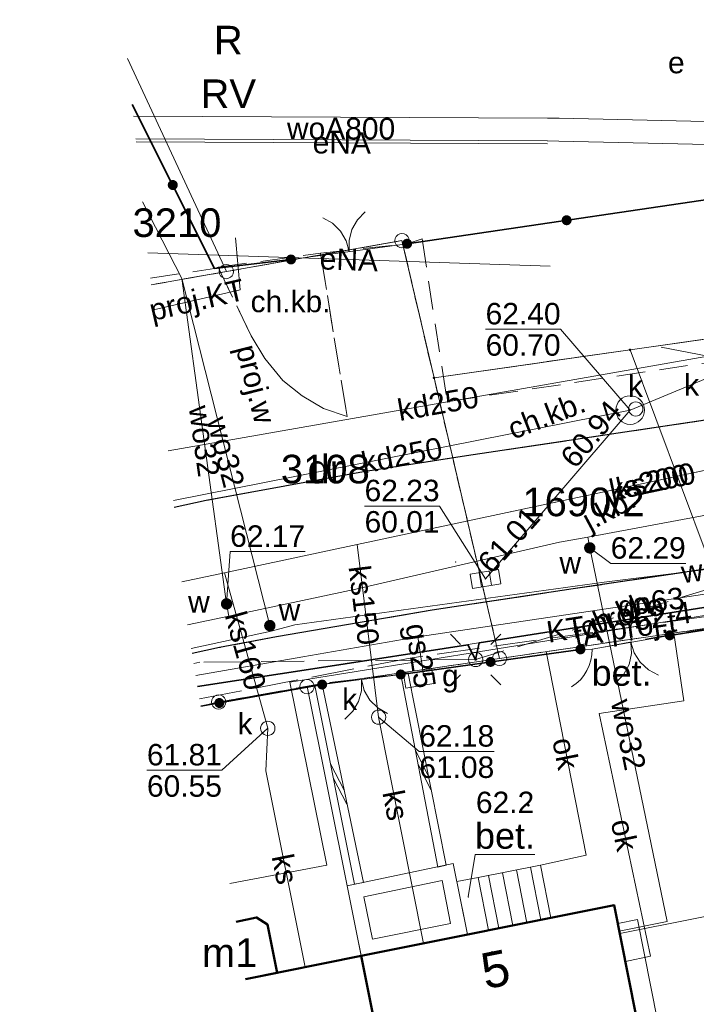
# Model space of a CAD drawing. Extents: x 6420891 to 6421372, y 5789686 to 5790696.
# Tile 44 of 48: x 6421248 to 6421271, y 5790609 to 5790644. Entities that reach past the tile are written whole.
import ezdxf
from ezdxf.enums import TextEntityAlignment as Align

# ---------------------------------------------------------------- set-up
doc = ezdxf.new("R2010")
doc.units = 0
doc.header["$PDSIZE"] = 0.75
for name, pattern in [('PRZER1-1', [2, 1, -1]), ('PRZER2-1', [3, 2, -1]), ('PRZER3-1', [4, 3, -1])]:
    doc.linetypes.add(name, pattern=pattern)
doc.layers.get('0').update_dxf_attribs({"linetype": 'CONTINUOUS', "lineweight": 13})
for name, color, linetype, lineweight in [('GEPADR', 7, 'CONTINUOUS', 18), ('GEPADR_O', 7, 'CONTINUOUS', 18), ('GEPPGD', 7, 'CONTINUOUS', 18), ('GESBTO', 7, 'CONTINUOUS', 18), ('GESBZO', 7, 'CONTINUOUS', 50), ('GESBZO_O', 7, 'CONTINUOUS', 50), ('GESDZI', 7, 'CONTINUOUS', 18), ('GESDZI_O', 7, 'CONTINUOUS', 18), ('GESSCH', 7, 'CONTINUOUS', 18), ('GSLINK', 7, 'CONTINUOUS', 18), ('GSLINK_O', 7, 'CONTINUOUS', 18), ('GSLKBR', 7, 'CONTINUOUS', 18), ('GSLKFU', 7, 'CONTINUOUS', 18), ('GSLKOG', 7, 'CONTINUOUS', 35), ('GSLKRW', 7, 'CONTINUOUS', 25), ('GSPWPN', 7, 'CONTINUOUS', 13), ('GSPWPN_O', 7, 'CONTINUOUS', 13), ('GSSDSO', 7, 'CONTINUOUS', 18), ('GSSINN', 7, 'CONTINUOUS', 18), ('GSSKOA', 7, 'PRZER3-1', 18), ('GSSKOA_O', 7, 'PRZER3-1', 18), ('GSSKOD', 7, 'PRZER2-1', 18), ('GSSKOD_O', 7, 'PRZER2-1', 18), ('GTGTXT', 7, 'CONTINUOUS', 18), ('GTGTXT_O', 7, 'CONTINUOUS', 18), ('GULLKT', 7, 'CONTINUOUS', 18), ('GULLKT_O', 7, 'CONTINUOUS', 18), ('GULLOB', 7, 'CONTINUOUS', 35), ('GUPELA', 7, 'CONTINUOUS', 18), ('GUPIWZ', 7, 'CONTINUOUS', 18), ('GUPIWZ_O', 7, 'CONTINUOUS', 18), ('GUPPRZ', 7, 'CONTINUOUS', 18), ('GUPPRZ_O', 7, 'CONTINUOUS', 18), ('GUSIKP', 7, 'CONTINUOUS', 18)]:
    doc.layers.add(name, color=color, linetype=linetype, lineweight=lineweight)
for name, color, linetype, lineweight, true_color in [('GESKKL', 7, 'PRZER3-1', 18, 0x24bc24), ('GESKKL_O', 7, 'PRZER3-1', 18, 0x24bc24), ('GESUZY', 7, 'PRZER1-1', 18, 0x008000), ('GESUZY_O', 7, 'PRZER1-1', 18, 0x008000), ('GULEPR', 1, 'CONTINUOUS', 18, 0xff0000), ('GULEPR_O', 1, 'CONTINUOUS', 18, 0xff0000), ('GULGPR', 7, 'CONTINUOUS', 18, 0xbfbf00), ('GULGPR_O', 7, 'CONTINUOUS', 18, 0xbfbf00), ('GULKPR', 7, 'CONTINUOUS', 18, 0x803300), ('GULKPR_O', 7, 'CONTINUOUS', 18, 0x803300), ('GULTPR', 7, 'CONTINUOUS', 18, 0xff9100), ('GULTPR_O', 7, 'CONTINUOUS', 18, 0xff9100), ('GULWPR', 5, 'CONTINUOUS', 18, 0x0000ff), ('GULWPR_O', 5, 'CONTINUOUS', 18, 0x0000ff), ('GUPESE_O', 1, 'CONTINUOUS', 18, 0xff0000), ('GUPGSG', 7, 'CONTINUOUS', 18, 0xbfbf00), ('GUPGSG_O', 7, 'CONTINUOUS', 18, 0xbfbf00), ('GUPKKS', 7, 'CONTINUOUS', 18, 0x803300), ('GUPKSD', 7, 'CONTINUOUS', 18, 0x803300), ('GUPKSD_O', 7, 'CONTINUOUS', 18, 0x803300), ('GUPWZA', 5, 'CONTINUOUS', 18, 0x0000ff), ('GUPWZA_O', 5, 'CONTINUOUS', 18, 0x0000ff)]:
    doc.layers.add(name, color=color, linetype=linetype, lineweight=lineweight, true_color=true_color)
doc.styles.add('GEO-INFO', font='Arial')

# ---------------------------------------------------------------- blocks, each defined once
blk = doc.blocks.new('POINT')
at = {"color": 0}
blk.add_point((0, 0), dxfattribs=at)
blk = doc.blocks.new('KOLO')
blk.add_hatch(color=0).paths.add_polyline_path([(-0.5, 0), (-0.482963, -0.12941), (-0.433013, -0.25), (-0.353553, -0.353553), (-0.25, -0.433013), (-0.12941, -0.482963), (0, -0.5), (0.12941, -0.482963), (0.25, -0.433013), (0.353553, -0.353553), (0.433013, -0.25), (0.482963, -0.12941), (0.5, 0), (0.482963, 0.12941), (0.433013, 0.25), (0.353553, 0.353553), (0.25, 0.433013), (0.12941, 0.482963), (0, 0.5), (-0.12941, 0.482963), (-0.25, 0.433013), (-0.353553, 0.353553), (-0.433013, 0.25), (-0.482963, 0.12941)])
blk = doc.blocks.new('SUUS05')
at = {"color": 0}
blk.add_lwpolyline([(0.5, -0.25), (-0.5, -0.25), (-0.5, 0.25), (0.5, 0.25)], close=True, dxfattribs=at)
for points in [[(-0.175, -0.25), (-0.175, 0.25)], [(0.175, -0.25), (0.175, 0.25)]]:
    blk.add_lwpolyline(points, dxfattribs=at)
blk = doc.blocks.new('SUEO')
blk.add_hatch(color=0).paths.add_polyline_path([(-0.002174, 0.089974), (0.023762, 0.086807), (0.042561, 0.0793), (0.060131, 0.066965), (0.076266, 0.047786), (0.086234, 0.025762), (0.089972, 0.002226), (0.088646, -0.015553), (0.081114, -0.038994), (0.066834, -0.060276), (0.049699, -0.075033), (0.027576, -0.085671), (0.004027, -0.08991), (-0.019639, -0.087831), (-0.040932, -0.080154), (-0.059082, -0.067892), (-0.073734, -0.051607), (-0.08374, -0.032979), (-0.089221, -0.011817), (-0.089063, 0.012951), (-0.082571, 0.035806), (-0.069528, 0.057148), (-0.048957, 0.075519), (-0.026898, 0.085887)])
at = {"color": 0}
for points in [[(-1.767767, 1.767767), (-1.06066, 1.06066)], [(1.767767, 1.767767), (1.06066, 1.06066)], [(-1.767767, -1.767767), (-1.06066, -1.06066)], [(1.767767, -1.767767), (1.06066, -1.06066)]]:
    blk.add_lwpolyline(points, dxfattribs=at)
blk = doc.blocks.new('OKRAG_PELNY')
at = {"color": 0}
blk.add_lwpolyline([(0, 0.5), (0.12941, 0.482963), (0.25, 0.433013), (0.353553, 0.353553), (0.433013, 0.25), (0.482963, 0.12941), (0.5, 0), (0.482963, -0.12941), (0.433013, -0.25), (0.353553, -0.353553), (0.25, -0.433013), (0.12941, -0.482963), (0, -0.5), (-0.12941, -0.482963), (-0.25, -0.433013), (-0.353553, -0.353553), (-0.433013, -0.25), (-0.482963, -0.12941), (-0.5, 0), (-0.482963, 0.12941), (-0.433013, 0.25), (-0.353553, 0.353553), (-0.25, 0.433013), (-0.12941, 0.482963)], close=True, dxfattribs=at)
blk = doc.blocks.new('SZAFA1')
at = {"color": 0}
blk.add_lwpolyline([(-1, -0.5), (-1, 0.5), (1, 0.5), (1, -0.5)], close=True, dxfattribs=at)
blk = doc.blocks.new('SLBRA')
at = {"color": 0}
for points in [[(1.732051, 1), (1.414214, 0.585786), (1, 0.267949), (0.517638, 0.068148), (0, 0)], [(0, 0), (0.517638, -0.068148), (1, -0.267949), (1.414214, -0.585786), (1.732051, -1)]]:
    blk.add_lwpolyline(points, dxfattribs=at)
blk = doc.blocks.new('ODTN_2')
at = {"color": 0}
for points in [[(-1.5, -0.5), (0.5, 0.5)], [(-0.5, -0.5), (1.5, 0.5)]]:
    blk.add_lwpolyline(points, dxfattribs=at)
blk = doc.blocks.new('KTOK04')
at = {"color": 0}
blk.add_lwpolyline([(0, 0), (-0.01711, -0.261052), (-0.068148, -0.517638), (-0.152241, -0.765367), (-0.267949, -1), (-0.413293, -1.217523), (-0.585786, -1.414214), (-0.782477, -1.586707), (-1, -1.732051)], dxfattribs=at)
blk = doc.blocks.new('EPPGS')
at = {"color": 0}
blk.add_lwpolyline([(0, 0.5), (0.154508, 0.475528), (0.293893, 0.404508), (0.404508, 0.293893), (0.475528, 0.154508), (0.5, 0), (0.475528, -0.154508), (0.404508, -0.293893), (0.293893, -0.404508), (0.154508, -0.475528), (0, -0.5), (-0.154508, -0.475528), (-0.293893, -0.404508), (-0.404508, -0.293893), (-0.475528, -0.154508), (-0.5, 0), (-0.475528, 0.154508), (-0.404508, 0.293893), (-0.293893, 0.404508), (-0.154508, 0.475528)], close=True, dxfattribs=at)
blk = doc.blocks.new('EPPGN')
blk.add_hatch(color=0).paths.add_polyline_path([(0, -0.09), (0.027812, -0.085595), (0.052901, -0.072812), (0.072812, -0.052901), (0.085595, -0.027812), (0.09, 0), (0.085595, 0.027812), (0.072812, 0.052901), (0.052901, 0.072812), (0.027812, 0.085595), (0, 0.09), (-0.027812, 0.085595), (-0.052901, 0.072812), (-0.072812, 0.052901), (-0.085595, 0.027812), (-0.09, 0), (-0.085595, -0.027812), (-0.072812, -0.052901), (-0.052901, -0.072812), (-0.027812, -0.085595)])

msp = doc.modelspace()

# ---------------------------------------------------------------- linework, layer by layer
at = {"layer": 'GESBTO', "linetype": 'Continuous', "lineweight": 18, "elevation": 10.18}
for points in [[(6421259.18, 5790613.4), (6421262.89, 5790614.18), (6421263.39, 5790611.7), (6421259.674, 5790610.954)], [(6421259.768, 5790613.013), (6421262.5, 5790613.587), (6421262.801, 5790612.092), (6421260.065, 5790611.542)]]:
    msp.add_lwpolyline(points, close=True, dxfattribs=at)
at = {"layer": 'GESBZO', "linetype": 'Continuous', "lineweight": 50, "elevation": 10.18}
msp.add_lwpolyline([(6421259.674, 5790610.954), (6421268.52, 5790612.727), (6421270.282, 5790603.843), (6421261.462, 5790602.05)], close=True, dxfattribs=at)
for points in [[(6421256.739, 5790610.366), (6421256.4, 5790612.05), (6421256.02, 5790612.3), (6421255.298, 5790612.149)], [(6421255.626, 5790610.143), (6421259.674, 5790610.954), (6421261.462, 5790602.05), (6421257.095, 5790601.163)], [(6421255.626, 5790610.143), (6421256.739, 5790610.366)]]:
    msp.add_lwpolyline(points, dxfattribs=at)
at = {"layer": 'GESDZI', "linetype": 'Continuous', "lineweight": 18, "elevation": 10.22}
for points in [[(6421247.736, 5790678.6), (6421264.752, 5790677.284), (6421272.069, 5790662.419), (6421275.015, 5790632.992), (6421269.073, 5790632.142), (6421262.221, 5790631.161), (6421261.101, 5790635.959), (6421254.963, 5790634.879), (6421251.506, 5790642.322)], [(6421251.506, 5790642.322), (6421254.963, 5790634.879), (6421252.328, 5790634.413)], [(6421252.328, 5790634.413), (6421254.963, 5790634.879), (6421261.101, 5790635.959), (6421262.221, 5790631.161), (6421264.511, 5790621.351), (6421257.783, 5790620.366), (6421254.691, 5790619.829), (6421254.065, 5790619.68)], [(6421254.065, 5790619.68), (6421254.691, 5790619.829), (6421257.783, 5790620.366), (6421264.99, 5790584.48), (6421260.036, 5790583.194)]]:
    msp.add_lwpolyline(points, dxfattribs=at)
for points in [[(6421278.128, 5790623.34), (6421272.673, 5790622.543), (6421269.073, 5790632.142), (6421275.015, 5790632.992), (6421276.797, 5790633.247)], [(6421272.673, 5790622.543), (6421264.511, 5790621.351), (6421262.221, 5790631.161), (6421269.073, 5790632.142)], [(6421257.783, 5790620.366), (6421264.511, 5790621.351), (6421272.673, 5790622.543), (6421278.128, 5790623.34), (6421282.932, 5790586.712), (6421264.99, 5790584.48)]]:
    msp.add_lwpolyline(points, close=True, dxfattribs=at)
at = {"layer": 'GESKKL', "linetype": 'PRZER3-1', "lineweight": 18, "ltscale": 0.5, "elevation": 10.06}
msp.add_lwpolyline([(6421250.145, 5790655.415), (6421256.693, 5790659.026), (6421272.437, 5790658.736), (6421275.015, 5790632.992), (6421269.073, 5790632.142), (6421262.221, 5790631.161), (6421261.101, 5790635.959), (6421254.963, 5790634.879), (6421252.328, 5790634.413)], dxfattribs=at)
at = {"layer": 'GESSCH', "linetype": 'Continuous', "lineweight": 18, "elevation": 10.18}
msp.add_lwpolyline([(6421265.94, 5790614.13), (6421266.31, 5790612.28), (6421264.13, 5790611.85), (6421263.76, 5790613.69)], close=True, dxfattribs=at)
at = {"layer": 'GESSCH', "linetype": 'Continuous', "lineweight": 18, "elevation": 10.18, "flags": 128}
for points in [[(6421265.465, 5790612.113), (6421265.101, 5790613.961)], [(6421265.956, 5790612.21), (6421265.591, 5790614.06)], [(6421264.484, 5790611.92), (6421264.121, 5790613.763)], [(6421264.975, 5790612.017), (6421264.611, 5790613.862)]]:
    msp.add_lwpolyline(points, dxfattribs=at)
at = {"layer": 'GESUZY', "linetype": 'PRZER1-1', "lineweight": 18, "ltscale": 0.5, "elevation": 10.08}
msp.add_lwpolyline([(6421278.128, 5790623.34), (6421272.673, 5790622.543), (6421264.511, 5790621.351), (6421262.221, 5790631.161), (6421269.073, 5790632.142), (6421275.015, 5790632.992), (6421272.437, 5790658.736), (6421272.069, 5790662.419), (6421264.752, 5790677.284), (6421271.543, 5790677.3), (6421276.797, 5790633.247)], close=True, dxfattribs=at)
for points in [[(6421250.145, 5790655.415), (6421256.693, 5790659.026), (6421272.437, 5790658.736), (6421275.015, 5790632.992), (6421269.073, 5790632.142), (6421262.221, 5790631.161), (6421261.101, 5790635.959), (6421254.963, 5790634.879), (6421252.328, 5790634.413)], [(6421252.328, 5790634.413), (6421254.963, 5790634.879), (6421261.101, 5790635.959), (6421262.221, 5790631.161), (6421264.511, 5790621.351), (6421257.783, 5790620.366), (6421254.691, 5790619.829), (6421254.065, 5790619.68)], [(6421254.065, 5790619.68), (6421254.691, 5790619.829), (6421257.783, 5790620.366), (6421264.511, 5790621.351), (6421272.673, 5790622.543), (6421278.128, 5790623.34), (6421282.932, 5790586.712)]]:
    msp.add_lwpolyline(points, dxfattribs=at)
at = {"layer": 'GSLINK', "linetype": 'Continuous', "lineweight": 18, "elevation": 10.18}
for points in [[(6421268.91, 5790610.76), (6421269.79, 5790610.94), (6421267.99, 5790619.43), (6421270.95, 5790619.87), (6421270.61, 5790622.24)], [(6421265.94, 5790614.13), (6421267.54, 5790614.47), (6421266.14, 5790621.59)]]:
    msp.add_lwpolyline(points, dxfattribs=at)
at = {"layer": 'GSLKBR', "linetype": 'Continuous', "lineweight": 18, "elevation": 10.18}
for points in [[(6421261.28, 5790635.85), (6421257.22, 5790635.3)], [(6421267.75, 5790621.68), (6421270.46, 5790622.16)], [(6421258.31, 5790620.44), (6421261.056, 5790620.793)]]:
    msp.add_lwpolyline(points, dxfattribs=at)
at = {"layer": 'GSLKFU', "linetype": 'Continuous', "lineweight": 18, "elevation": 10.18}
msp.add_lwpolyline([(6421267.34, 5790621.67), (6421267.75, 5790621.68)], dxfattribs=at)
at = {"layer": 'GSLKOG', "linetype": 'Continuous', "lineweight": 35, "elevation": 10.18}
for points in [[(6421270.38, 5790664.98), (6421272.44, 5790662.51), (6421274.39, 5790637.78), (6421261.28, 5790635.85)], [(6421251.672, 5790640.722), (6421254.55, 5790634.99), (6421257.22, 5790635.3)], [(6421282.32, 5790590.74), (6421280.61, 5790604.97), (6421278.08, 5790623.28), (6421277.96, 5790623.34), (6421270.46, 5790622.16)], [(6421267.34, 5790621.67), (6421266.41, 5790621.54), (6421261.056, 5790620.793)], [(6421254.066, 5790619.679), (6421258.31, 5790620.44)]]:
    msp.add_lwpolyline(points, dxfattribs=at)
at = {"layer": 'GSLKRW', "linetype": 'Continuous', "lineweight": 25, "elevation": 10.18}
for points in [[(6421279.284, 5790635.178), (6421280.002, 5790633.388), (6421279.328, 5790632.6), (6421278.439, 5790631.74), (6421277.581, 5790631.127), (6421276.691, 5790630.655), (6421275.738, 5790630.337), (6421274.752, 5790630.129), (6421271.7, 5790629.681), (6421263.353, 5790628.435), (6421259.75, 5790627.88), (6421254.259, 5790626.876), (6421253.137, 5790626.631)], [(6421283.529, 5790620.052), (6421283.258, 5790621.065), (6421282.835, 5790622.051), (6421282.279, 5790622.899), (6421281.616, 5790623.645), (6421280.858, 5790624.313), (6421279.957, 5790624.754), (6421279.007, 5790625.062), (6421278.006, 5790625.177), (6421277.016, 5790625.181), (6421276.019, 5790625.077), (6421274.987, 5790624.963), (6421267.082, 5790623.784), (6421262.154, 5790623.042), (6421256.716, 5790622.113), (6421254.725, 5790621.732), (6421253.763, 5790621.531)]]:
    msp.add_lwpolyline(points, dxfattribs=at)
at = {"layer": 'GSSDSO', "linetype": 'Continuous', "lineweight": 18, "elevation": 10.18}
for points in [[(6421261.056, 5790620.793), (6421262.35, 5790614.06), (6421262.65, 5790614.12), (6421261.31, 5790620.88)], [(6421258.05, 5790620.41), (6421259.44, 5790613.46), (6421259.75, 5790613.52), (6421258.31, 5790620.44)]]:
    msp.add_lwpolyline(points, close=True, dxfattribs=at)
at = {"layer": 'GSSINN', "linetype": 'Continuous', "lineweight": 18, "elevation": 10.3}
msp.add_lwpolyline([(6421263.02, 5790613.55), (6421263.76, 5790613.69), (6421264.13, 5790611.85), (6421263.39, 5790611.7)], close=True, dxfattribs=at)
at = {"layer": 'GSSKOA', "linetype": 'PRZER3-1', "lineweight": 18, "ltscale": 0.5, "elevation": 10.18}
for points in [[(6421281.375, 5790636.915), (6421283.432, 5790621.049), (6421283.529, 5790620.052), (6421283.258, 5790621.065), (6421282.835, 5790622.051), (6421282.279, 5790622.899), (6421281.616, 5790623.645), (6421280.858, 5790624.313), (6421279.957, 5790624.754), (6421279.007, 5790625.062), (6421278.006, 5790625.177), (6421277.016, 5790625.181), (6421276.019, 5790625.077), (6421274.987, 5790624.963), (6421267.082, 5790623.784), (6421262.154, 5790623.042), (6421256.716, 5790622.113), (6421254.725, 5790621.732), (6421253.763, 5790621.531)], [(6421253.137, 5790626.631), (6421254.259, 5790626.876), (6421259.75, 5790627.88), (6421263.353, 5790628.435), (6421271.7, 5790629.681), (6421274.752, 5790630.129), (6421275.738, 5790630.337), (6421276.691, 5790630.655), (6421277.581, 5790631.127), (6421278.439, 5790631.74), (6421279.328, 5790632.6), (6421280.002, 5790633.388)]]:
    msp.add_lwpolyline(points, dxfattribs=at)
at = {"layer": 'GSSKOD', "linetype": 'PRZER2-1', "lineweight": 18, "ltscale": 0.5, "elevation": 10.18}
for points in [[(6421252.304, 5790634.645), (6421254.55, 5790634.99), (6421254.678, 5790635.029), (6421255.83, 5790632.629), (6421256.305, 5790631.839), (6421256.94, 5790631.067), (6421257.606, 5790630.53), (6421258.357, 5790630.085), (6421259.179, 5790629.805), (6421258.255, 5790635.523), (6421261.28, 5790635.85), (6421261.802, 5790636.019), (6421262.681, 5790630.331), (6421274.14, 5790632.046), (6421274.978, 5790632.228), (6421275.596, 5790632.481), (6421276.108, 5790632.923), (6421276.446, 5790633.5), (6421276.616, 5790634.123), (6421276.613, 5790634.825)], [(6421279.284, 5790635.178), (6421280.002, 5790633.388), (6421279.328, 5790632.6), (6421278.439, 5790631.74), (6421277.581, 5790631.127), (6421276.691, 5790630.655), (6421275.738, 5790630.337), (6421274.752, 5790630.129), (6421271.7, 5790629.681), (6421263.353, 5790628.435), (6421259.75, 5790627.88), (6421254.259, 5790626.876), (6421253.137, 5790626.631)], [(6421253.763, 5790621.531), (6421254.725, 5790621.732), (6421256.716, 5790622.113), (6421262.154, 5790623.042), (6421267.082, 5790623.784), (6421274.987, 5790624.963), (6421276.019, 5790625.077), (6421277.016, 5790625.181), (6421278.006, 5790625.177), (6421279.007, 5790625.062), (6421279.957, 5790624.754), (6421280.858, 5790624.313), (6421281.616, 5790623.645), (6421282.279, 5790622.899), (6421282.835, 5790622.051), (6421283.258, 5790621.065), (6421283.529, 5790620.052)], [(6421280.712, 5790619.095), (6421280.278, 5790622.072), (6421280.149, 5790622.351), (6421279.884, 5790622.617), (6421279.331, 5790622.938), (6421278.77, 5790623.137), (6421278.086, 5790623.242), (6421277.96, 5790623.34), (6421270.603, 5790622.2), (6421267.75, 5790621.68), (6421267.34, 5790621.67), (6421266.41, 5790621.54), (6421261.056, 5790620.793), (6421258.38, 5790620.49), (6421254.062, 5790619.702)]]:
    msp.add_lwpolyline(points, dxfattribs=at)
msp.add_lwpolyline([(6421258.255, 5790635.523), (6421259.179, 5790629.805), (6421258.357, 5790630.085), (6421257.606, 5790630.53), (6421256.94, 5790631.067), (6421256.305, 5790631.839), (6421255.83, 5790632.629), (6421254.678, 5790635.029)], close=True, dxfattribs=at)
at = {"layer": 'GTGTXT_O', "linetype": 'Continuous', "lineweight": 9, "elevation": 10.8, "flags": 128}
msp.add_lwpolyline([(6421265.75, 5790614.494), (6421263.654, 5790614.494), (6421263.419, 5790613.013)], dxfattribs=at)
at = {"layer": 'GULEPR', "linetype": 'Continuous', "lineweight": 18, "elevation": 10.14}
for points in [[(6421266.185, 5790639.345), (6421251.808, 5790639.413)], [(6421266.28, 5790635.062), (6421252.212, 5790635.53)]]:
    msp.add_lwpolyline(points, dxfattribs=at)
at = {"layer": 'GULEPR', "linetype": 'PRZER3-1', "lineweight": 18, "ltscale": 0.5, "elevation": 10.14}
msp.add_lwpolyline([(6421275.486, 5790633.241), (6421273.874, 5790633.435), (6421274.235, 5790624.506), (6421263.676, 5790621.315), (6421254.028, 5790621.224), (6421253.821, 5790621.174)], dxfattribs=at)
at = {"layer": 'GULGPR', "linetype": 'Continuous', "lineweight": 18, "elevation": 10.14}
for points in [[(6421253.889, 5790620.757), (6421257.631, 5790621.405), (6421261.66, 5790622.11), (6421277.955, 5790624.528), (6421280.103, 5790625.044), (6421280.192, 5790618.65), (6421292.095, 5790620.059)], [(6421261.66, 5790622.11), (6421261.855, 5790620.787)]]:
    msp.add_lwpolyline(points, dxfattribs=at)
at = {"layer": 'GULKPR', "linetype": 'Continuous', "lineweight": 18, "elevation": 10.14}
for points in [[(6421293.295, 5790632.152), (6421274.74, 5790631.91), (6421273.648, 5790631.937), (6421271.79, 5790631.92), (6421252.931, 5790628.615)], [(6421270.16, 5790632.23), (6421271.79, 5790631.92)], [(6421273.648, 5790631.937), (6421269.079, 5790630.036), (6421253.111, 5790626.874)], [(6421280.408, 5790629.792), (6421279.919, 5790629.687), (6421259.537, 5790625.334), (6421254.892, 5790624.342), (6421253.408, 5790624.025)], [(6421280.408, 5790629.792), (6421259.537, 5790625.334), (6421254.892, 5790624.342), (6421253.408, 5790624.025)], [(6421264.018, 5790624.13), (6421269.079, 5790630.036)], [(6421259.537, 5790625.334), (6421260.283, 5790619.3)], [(6421256.41, 5790618.91), (6421254.892, 5790624.342)], [(6421260.283, 5790619.3), (6421261.851, 5790611.39)], [(6421256.338, 5790617.426), (6421256.41, 5790618.91)], [(6421256.338, 5790617.426), (6421257.713, 5790610.561)]]:
    msp.add_lwpolyline(points, dxfattribs=at)
at = {"layer": 'GULLKT', "linetype": 'Continuous', "lineweight": 18, "elevation": 10.12}
for points in [[(6421255.284, 5790636.057), (6421255.439, 5790634.236), (6421252.419, 5790633.539)], [(6421253.952, 5790620.371), (6421258.283, 5790621.031), (6421275.361, 5790623.713), (6421277.596, 5790624.017), (6421278.471, 5790623.658), (6421279.043, 5790622.739), (6421279.662, 5790622.416), (6421279.759, 5790621.864)]]:
    msp.add_lwpolyline(points, dxfattribs=at)
at = {"layer": 'GULLOB', "linetype": 'Continuous', "lineweight": 35, "elevation": 10.12}
msp.add_lwpolyline([(6421253.952, 5790620.371), (6421258.283, 5790621.031), (6421263.399, 5790621.834), (6421263.676, 5790621.315), (6421263.795, 5790621.897), (6421275.361, 5790623.713)], dxfattribs=at)
at = {"layer": 'GULTPR', "linetype": 'Continuous', "lineweight": 18, "elevation": 10.14}
for points in [[(6421281.8, 5790605.024), (6421278.624, 5790623.405), (6421278.049, 5790623.884), (6421257.177, 5790620.522), (6421258.475, 5790614.13), (6421255.079, 5790613.487)], [(6421281.8, 5790605.024), (6421280.416, 5790604.813), (6421270.968, 5790603.983), (6421269.334, 5790612.221), (6421268.647, 5790612.085)]]:
    msp.add_lwpolyline(points, dxfattribs=at)
at = {"layer": 'GULTPR', "linetype": 'PRZER3-1', "lineweight": 18, "ltscale": 0.5, "elevation": 10.14}
msp.add_lwpolyline([(6421280.714, 5790614.993), (6421279.517, 5790617.992), (6421278.641, 5790623.307), (6421277.675, 5790623.656), (6421261.383, 5790621.367), (6421254.024, 5790619.935)], dxfattribs=at)
at = {"layer": 'GULWPR', "linetype": 'Continuous', "lineweight": 18, "elevation": 10.14}
for points in [[(6421251.715, 5790640.313), (6421266.189, 5790640.245)], [(6421308.992, 5790639.534), (6421301.922, 5790639.44), (6421266.597, 5790640.24), (6421266.193, 5790640.245)], [(6421251.798, 5790639.513), (6421266.186, 5790639.445)], [(6421309.088, 5790638.735), (6421301.918, 5790638.64), (6421266.583, 5790639.44), (6421266.182, 5790639.445)], [(6421256.53, 5790622.31), (6421256.48, 5790622.5), (6421253.4, 5790634.64), (6421252.026, 5790637.319)], [(6421255.052, 5790622.832), (6421254.969, 5790623.259), (6421253.4, 5790634.64), (6421252.026, 5790637.319)], [(6421279.782, 5790627.79), (6421279.405, 5790627.8), (6421267.595, 5790625.597), (6421266.604, 5790625.412), (6421259.488, 5790623.78), (6421255.052, 5790622.832), (6421253.601, 5790622.522)], [(6421280.182, 5790625.511), (6421279.685, 5790625.452), (6421268.17, 5790624.02), (6421257.35, 5790622.523), (6421256.53, 5790622.31), (6421253.734, 5790621.704)], [(6421268.698, 5790611.82), (6421270.37, 5790612.16), (6421267.666, 5790625.217), (6421267.595, 5790625.597)], [(6421274.909, 5790624.825), (6421276.564, 5790613.296), (6421268.716, 5790611.74)]]:
    msp.add_lwpolyline(points, dxfattribs=at)
at = {"layer": 'GULWPR', "linetype": 'PRZER3-1', "lineweight": 18, "ltscale": 0.5, "elevation": 10.14}
msp.add_lwpolyline([(6421255.339, 5790626.999), (6421254.995, 5790628.356)], dxfattribs=at)
at = {"layer": 'GUPPRZ_O', "linetype": 'Continuous', "lineweight": 9, "elevation": 10.8, "flags": 128}
for points in [[(6421264.024, 5790632.859), (6421266.645, 5790632.859), (6421269.079, 5790630.036)], [(6421264.024, 5790632.859), (6421266.645, 5790632.859)], [(6421259.793, 5790626.676), (6421262.413, 5790626.676), (6421264.018, 5790624.13)], [(6421259.793, 5790626.676), (6421262.413, 5790626.676)], [(6421257.714, 5790625.087), (6421255.093, 5790625.087), (6421254.969, 5790623.259)], [(6421271.019, 5790624.674), (6421268.398, 5790624.674), (6421267.666, 5790625.217)], [(6421264.326, 5790618.097), (6421261.706, 5790618.097), (6421260.283, 5790619.3)], [(6421252.184, 5790617.441), (6421254.804, 5790617.441), (6421256.41, 5790618.91)], [(6421261.706, 5790618.097), (6421264.326, 5790618.097)], [(6421252.184, 5790617.441), (6421254.804, 5790617.441)]]:
    msp.add_lwpolyline(points, dxfattribs=at)
at = {"layer": 'GUSIKP', "linetype": 'Continuous', "lineweight": 18, "elevation": 10.14}
msp.add_lwpolyline([(6421269.079, 5790629.536, -1), (6421269.079, 5790630.536, -1)], format="xyb", close=True, dxfattribs=at)

# ---------------------------------------------------------------- block references
at = {"layer": 'GEPADR', "lineweight": 18}
msp.add_blockref('POINT', (6421264.244, 5790611.105, 10.28), dxfattribs=at)
at = {"layer": 'GEPPGD', "lineweight": 18, "xscale": 0.5, "yscale": 0.5}
for name, p in [('EPPGS', (6421261.101, 5790635.959, 10.24)), ('EPPGS', (6421254.963, 5790634.879, 10.24)), ('EPPGN', (6421269.073, 5790632.142, 10.24)), ('EPPGN', (6421262.221, 5790631.161, 10.24)), ('EPPGS', (6421264.511, 5790621.351, 10.24)), ('EPPGS', (6421257.783, 5790620.366, 10.24)), ('EPPGS', (6421254.691, 5790619.829, 10.24))]:
    msp.add_blockref(name, p, dxfattribs=at)
at = {"layer": 'GSLKBR', "lineweight": 18, "xscale": 0.75, "yscale": 0.75}
for p, rotation in [((6421259.25, 5790635.575, 10.18), 97.7147795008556), ((6421269.105, 5790621.92, 10.18), 280.0441589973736), ((6421259.683, 5790620.616, 10.18), 277.3252337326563)]:
    msp.add_blockref('SLBRA', p, dxfattribs=dict(at, rotation=rotation))
at = {"layer": 'GSLKFU', "lineweight": 18, "xscale": 0.75, "yscale": 0.75, "rotation": 1.397180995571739}
msp.add_blockref('KTOK04', (6421267.75, 5790621.68, 10.18), dxfattribs=at)
at = {"layer": 'GSLKOG', "lineweight": 35, "xscale": 0.35, "yscale": 0.35}
for p in [(6421253.087, 5790637.904, 10.18), (6421266.857, 5790636.671, 10.18), (6421261.28, 5790635.85, 10.18), (6421257.22, 5790635.3, 10.18), (6421270.46, 5790622.16, 10.18), (6421267.34, 5790621.67, 10.18), (6421264.198, 5790621.231, 10.18), (6421261.056, 5790620.793, 10.18), (6421258.31, 5790620.44, 10.18), (6421254.715, 5790619.795, 10.18)]:
    msp.add_blockref('KOLO', p, dxfattribs=at)
at = {"layer": 'GSPWPN', "lineweight": 13, "xscale": 0.09, "yscale": 0.09}
for p in [(6421269.12, 5790622.02, 10.08), (6421265.52, 5790616.22, 10.08)]:
    msp.add_blockref('KOLO', p, dxfattribs=at)
at = {"layer": 'GSSDSO', "lineweight": 18, "xscale": 0.5}
for p, yscale, rotation in [((6421261.843, 5790617.453, 10.18), 0.286009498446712, 100.8788988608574), ((6421258.886, 5790616.963, 10.18), 0.288199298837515, 101.3099325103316)]:
    msp.add_blockref('ODTN_2', p, dxfattribs=dict(at, yscale=yscale, rotation=rotation))
at = {"layer": 'GTGTXT', "lineweight": 18}
for p in [(6421262.977, 5790624.723, 10.02), (6421267.934, 5790620.518, 10.02), (6421263.419, 5790613.013, 10.02)]:
    msp.add_blockref('POINT', p, dxfattribs=at)
at = {"layer": 'GUPELA', "lineweight": 18, "xscale": 0.5, "yscale": 0.5}
for name, p in [('SUEO', (6421263.676, 5790621.315, 10.15)), ('OKRAG_PELNY', (6421263.676, 5790621.315, 10.16))]:
    msp.add_blockref(name, p, dxfattribs=at)
at = {"layer": 'GUPGSG', "lineweight": 18, "xscale": 0.5, "yscale": 0.5, "rotation": 9.114877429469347}
msp.add_blockref('SZAFA1', (6421261.686, 5790620.639, 10.16), dxfattribs=at)
at = {"layer": 'GUPIWZ', "lineweight": 18, "xscale": 0.5, "yscale": 0.5}
msp.add_blockref('OKRAG_PELNY', (6421269.275, 5790630.075, 10.18), dxfattribs=at)
at = {"layer": 'GUPKKS', "lineweight": 18, "rotation": 9.46996530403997}
msp.add_blockref('SUUS05', (6421264.018, 5790624.13, 10.16), dxfattribs=at)
at = {"layer": 'GUPKSD', "lineweight": 18, "xscale": 0.5, "yscale": 0.5}
for p in [(6421260.283, 5790619.3, 10.16), (6421256.41, 5790618.91, 10.16)]:
    msp.add_blockref('OKRAG_PELNY', p, dxfattribs=at)
at = {"layer": 'GUPPRZ', "lineweight": 18}
for p in [(6421269.079, 5790630.036, 10.16), (6421268.714, 5790629.611, 10.16), (6421267.666, 5790625.217, 10.16), (6421264.377, 5790624.548, 10.16), (6421264.018, 5790624.13, 10.16), (6421254.969, 5790623.259, 10.16), (6421260.283, 5790619.3, 10.16), (6421256.41, 5790618.91, 10.16)]:
    msp.add_blockref('POINT', p, dxfattribs=at)
at = {"layer": 'GUPWZA', "lineweight": 18, "xscale": 0.4, "yscale": 0.4}
for p in [(6421267.666, 5790625.217, 10.16), (6421254.969, 5790623.259, 10.16)]:
    msp.add_blockref('KOLO', p, dxfattribs=at)
at = {"layer": 'GUPWZA', "lineweight": 18, "xscale": 0.4, "yscale": 0.4, "rotation": 11.97404925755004}
msp.add_blockref('KOLO', (6421256.48, 5790622.5, 10.16), dxfattribs=at)

# ---------------------------------------------------------------- texts
at = {"layer": 'GEPADR_O', "linetype": 'Continuous', "lineweight": 0, "style": 'GEO-INFO'}
msp.add_text('5', height=1.25, rotation=11.3318, dxfattribs=at).set_placement((6421264.244, 5790611.105, 10.8), align=Align.TOP_CENTER)
at = {"layer": 'GESBZO_O', "linetype": 'Continuous', "lineweight": 0, "style": 'GEO-INFO'}
msp.add_text('m1', height=1, dxfattribs=at).set_placement((6421255.074, 5790611.067, 10.8), align=Align.MIDDLE)
at = {"layer": 'GESDZI_O', "linetype": 'Continuous', "lineweight": 0, "style": 'GEO-INFO'}
for s, p in [('3210', (6421253.234, 5790636.587, 10.8)), ('3108', (6421258.419, 5790627.973, 10.8))]:
    msp.add_text(s, height=1, dxfattribs=at).set_placement(p, align=Align.MIDDLE_CENTER)
msp.add_text('1690/2', height=1, dxfattribs=at).set_placement((6421267.447, 5790626.844, 10.8), align=Align.MIDDLE)
at = {"layer": 'GESKKL_O', "linetype": 'Continuous', "lineweight": 0, "style": 'GEO-INFO'}
msp.add_text('RV', height=1, dxfattribs=at).set_placement((6421255.029, 5790641.094, 10.8), align=Align.MIDDLE)
at = {"layer": 'GESUZY_O', "linetype": 'Continuous', "lineweight": 0, "style": 'GEO-INFO'}
msp.add_text('R', height=1, dxfattribs=at).set_placement((6421255.029, 5790642.969, 10.8), align=Align.MIDDLE)
msp.add_text('dr', height=1, dxfattribs=at).set_placement((6421258.419, 5790627.973, 10.8), align=Align.MIDDLE_CENTER)
at = {"layer": 'GSLINK_O', "linetype": 'Continuous', "lineweight": 0, "style": 'GEO-INFO'}
for rotation, p in [(281.1241, (6421266.84, 5790618.03, 10.8)), (281.9703, (6421268.89, 5790615.185, 10.8))]:
    msp.add_text('ok', height=0.75, rotation=rotation, dxfattribs=at).set_placement(p, align=Align.MIDDLE)
at = {"layer": 'GSPWPN_O', "linetype": 'Continuous', "lineweight": 0, "style": 'GEO-INFO'}
msp.add_text('62.4', height=0.75, rotation=8.3851, dxfattribs=at).set_placement((6421269.25, 5790622.313, 10.8))
msp.add_text('62.2', height=0.75, dxfattribs=at).set_placement((6421263.685, 5790615.944, 10.8))
at = {"layer": 'GSSKOA_O', "linetype": 'Continuous', "lineweight": 0, "style": 'GEO-INFO'}
msp.add_text('j.kb.', height=0.75, rotation=28.256, dxfattribs=at).set_placement((6421268.333, 5790626.574, 10.8), align=Align.MIDDLE_CENTER)
at = {"layer": 'GSSKOD_O', "linetype": 'Continuous', "lineweight": 0, "style": 'GEO-INFO'}
msp.add_text('ch.kb.', height=0.75, dxfattribs=at).set_placement((6421257.205, 5790633.847, 10.8), align=Align.MIDDLE)
for rotation, p in [(21.275, (6421266.153, 5790629.852, 10.8)), (23.7487, (6421268.646, 5790622.93, 10.8))]:
    msp.add_text('ch.kb.', height=0.75, rotation=rotation, dxfattribs=at).set_placement(p, align=Align.MIDDLE_CENTER)
at = {"layer": 'GTGTXT_O', "linetype": 'Continuous', "lineweight": 0, "style": 'GEO-INFO'}
for p in [(6421267.729, 5790620.398, 10.8), (6421263.654, 5790614.701)]:
    msp.add_text('bet.', height=0.9, dxfattribs=at).set_placement(p)
at = {"layer": 'GULEPR_O', "linetype": 'Continuous', "lineweight": 0, "style": 'GEO-INFO'}
for s, rotation, p in [('eNA', 359.7315, (6421258.997, 5790639.379, 10.8)), ('eNA', 358.094, (6421259.246, 5790635.296, 10.8)), ('proj.e', 16.8189, (6421268.956, 5790622.91, 10.8))]:
    msp.add_text(s, height=0.75, rotation=rotation, dxfattribs=at).set_placement(p, align=Align.MIDDLE_CENTER)
at = {"layer": 'GULGPR_O', "linetype": 'Continuous', "lineweight": 0, "style": 'GEO-INFO'}
for s, rotation, p in [('gn63', 8.4396, (6421269.807, 5790623.319, 10.8)), ('gs25', 278.3991, (6421261.758, 5790621.448, 10.8))]:
    msp.add_text(s, height=0.75, rotation=rotation, dxfattribs=at).set_placement(p, align=Align.MIDDLE_CENTER)
at = {"layer": 'GULKPR_O', "linetype": 'Continuous', "lineweight": 0, "style": 'GEO-INFO'}
for s, rotation, p in [('kd250', 9.9401, (6421262.36, 5790630.267, 10.8)), ('kd250', 11.2007, (6421261.095, 5790628.455, 10.8)), ('ks200', 12.0566, (6421269.728, 5790627.511, 10.8)), ('ks200', 12.0566, (6421269.973, 5790627.563, 10.8))]:
    msp.add_text(s, height=0.75, rotation=rotation, dxfattribs=at).set_placement(p, align=Align.MIDDLE_CENTER)
for s, rotation, p in [('ks150', 277.0477, (6421259.788, 5790623.216, 10.8)), ('ks160', 285.6191, (6421255.651, 5790621.626, 10.8)), ('ks', 281.2115, (6421260.897, 5790616.225, 10.8)), ('ks', 281.3317, (6421257.025, 5790613.993, 10.8))]:
    msp.add_text(s, height=0.75, rotation=rotation, dxfattribs=at).set_placement(p, align=Align.MIDDLE)
at = {"layer": 'GULLKT_O', "linetype": 'Continuous', "lineweight": 0, "style": 'GEO-INFO'}
for s, rotation, p in [('proj.KT', 12.9942, (6421253.929, 5790633.888, 10.8)), ('KT', 8.9251, (6421266.822, 5790622.372, 10.8))]:
    msp.add_text(s, height=0.75, rotation=rotation, dxfattribs=at).set_placement(p, align=Align.MIDDLE_CENTER)
at = {"layer": 'GULTPR_O', "linetype": 'Continuous', "lineweight": 0, "style": 'GEO-INFO'}
for s, rotation, p in [('proj.t', 7.9959, (6421269.529, 5790622.511, 10.8)), ('tA', 9.1526, (6421267.613, 5790622.203, 10.8))]:
    msp.add_text(s, height=0.75, rotation=rotation, dxfattribs=at).set_placement(p, align=Align.MIDDLE_CENTER)
at = {"layer": 'GULWPR_O', "linetype": 'Continuous', "lineweight": 0, "style": 'GEO-INFO'}
for s, rotation, p in [('woA800', 359.7327, (6421258.972, 5790639.879, 10.8)), ('wo32', 277.8494, (6421254.185, 5790628.95, 10.8)), ('wo32', 284.236, (6421254.94, 5790628.57, 10.8)), ('wo160-niecz.', 7.0864, (6421273.928, 5790624.736, 10.8))]:
    msp.add_text(s, height=0.75, rotation=rotation, dxfattribs=at).set_placement(p, align=Align.MIDDLE_CENTER)
for s, rotation, p in [('proj.w', 284.2202, (6421255.898, 5790630.926, 10.8)), ('wo32', 281.7001, (6421269.018, 5790618.689, 10.8))]:
    msp.add_text(s, height=0.75, rotation=rotation, dxfattribs=at).set_placement(p, align=Align.MIDDLE)
at = {"layer": 'GUPESE_O', "linetype": 'Continuous', "lineweight": 0, "style": 'GEO-INFO'}
msp.add_text('e', height=0.75, dxfattribs=at).set_placement((6421270.983, 5790641.809, 10.8), align=Align.RIGHT)
at = {"layer": 'GUPGSG_O', "linetype": 'Continuous', "lineweight": 0, "style": 'GEO-INFO'}
msp.add_text('g', height=0.75, dxfattribs=at).set_placement((6421263.085, 5790620.383, 10.8), align=Align.RIGHT)
at = {"layer": 'GUPIWZ_O', "linetype": 'Continuous', "lineweight": 0, "style": 'GEO-INFO'}
msp.add_text('k', height=0.75, dxfattribs=at).set_placement((6421269.525, 5790630.495, 10.8), align=Align.RIGHT)
at = {"layer": 'GUPKSD_O', "linetype": 'Continuous', "lineweight": 0, "style": 'GEO-INFO'}
for p in [(6421271.489, 5790630.541, 10.8), (6421259.533, 5790619.55, 10.8), (6421255.875, 5790618.696, 10.8)]:
    msp.add_text('k', height=0.75, dxfattribs=at).set_placement(p, align=Align.RIGHT)
at = {"layer": 'GUPPRZ_O', "linetype": 'Continuous', "lineweight": 0, "style": 'GEO-INFO'}
for s, p in [('62.40', (6421264.024, 5790633.031)), ('60.70', (6421264.024, 5790631.936)), ('62.23', (6421259.793, 5790626.849)), ('60.01', (6421259.793, 5790625.754)), ('62.18', (6421261.706, 5790618.27)), ('61.81', (6421252.184, 5790617.613)), ('61.08', (6421261.706, 5790617.175)), ('60.55', (6421252.184, 5790616.518))]:
    msp.add_text(s, height=0.75, dxfattribs=at).set_placement(p)
for s, rotation, p in [('60.94', 50.2798, (6421266.869, 5790628.189, 10.8)), ('61.01', 48.6119, (6421263.967, 5790624.516, 10.8))]:
    msp.add_text(s, height=0.75, rotation=rotation, dxfattribs=at).set_placement(p, align=Align.MIDDLE_LEFT)
for s, p in [('62.17', (6421255.093, 5790625.629)), ('62.29', (6421268.398, 5790625.217))]:
    msp.add_text(s, height=0.75, dxfattribs=at).set_placement(p, align=Align.MIDDLE_LEFT)
at = {"layer": 'GUPWZA_O', "linetype": 'Continuous', "lineweight": 0, "style": 'GEO-INFO'}
for p in [(6421267.363, 5790624.322, 10.8), (6421254.38, 5790622.954, 10.8), (6421257.544, 5790622.675, 10.8)]:
    msp.add_text('w', height=0.75, dxfattribs=at).set_placement(p, align=Align.RIGHT)

doc.saveas('drawing.dxf')
